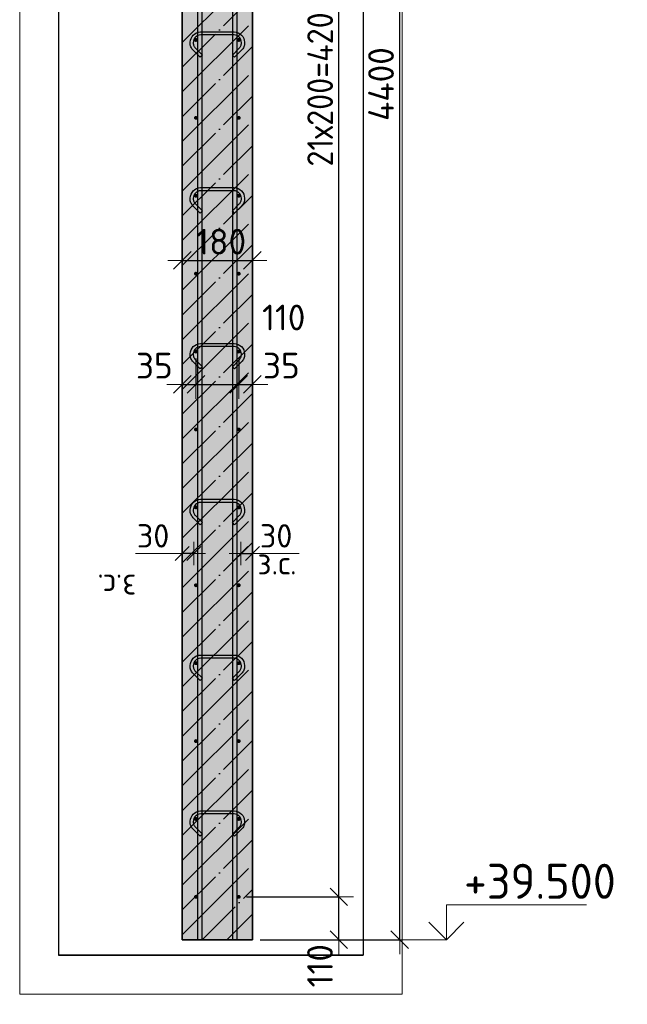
# Model space of a CAD drawing. Header units: millimetres. Extents: x 6386 to 94758, y 48049 to 71352.
# Tile 23 of 38: x 51169 to 52729, y 62724 to 65252. Entities that reach past the tile are written whole.
import ezdxf

# ---------------------------------------------------------------- set-up
doc = ezdxf.new("R2010")
doc.units = ezdxf.units.MM
doc.header["$PDMODE"] = 65
doc.linetypes.add('______11', pattern=[150, 120, -15, 0, -15])
doc.linetypes.add('______5', pattern=[330, 240, -30, 30, -30])
for name, color, linetype, lineweight in [('Standard', 7, 'Continuous', 25), ('Арм.стержн. вертикальными 1', 22, 'Continuous', 35), ('Арм.стержн.горизонт. 1', 180, 'Continuous', 35), ('Высотная отметки_ общее', 7, 'Continuous', 13), ('Размерная линия_ общее', 7, 'Continuous', 13), ('Размерная линия_ общее_1', 7, 'Continuous', 13)]:
    doc.layers.add(name, color=color, linetype=linetype, lineweight=lineweight)
doc.layers.add('Арм.стержн.Стяжки', color=7, linetype='Continuous', lineweight=35, true_color=0x501e0f)
doc.styles.add('ISOCPEUR', font='ISOCPEUR')
doc.dimstyles.new('DIMSTYLE_13', dxfattribs={"dimtxt": 60, "dimasz": 60, "dimexe": 0, "dimexo": 0.001, "dimgap": 30, "dimtad": 2, "dimdec": 0, "dimrnd": 5, "dimzin": 12, "dimdsep": 46, "dimtxsty": 'ISOCPEUR', "dimblk1": 'ALL_ML_STRICH', "dimblk2": 'ALL_ML_STRICH', "dimsah": 1, "dimcen": 0, "dimse1": 1, "dimse2": 1, "dimclrd": 7, "dimclre": 256, "dimclrt": 7, "dimadec": 0, "dimazin": 0, "dimtfac": 1, "dimtdec": 0, "dimtix": 1, "dimtmove": 2, "dimatfit": 3, "dimfxl": 0, "dimtvp": 1.2, "dimtzin": 0, "dimlwd": 0, "dimlwe": -3, "dimarcsym": 0})
doc.dimstyles.new('DIMSTYLE_3', dxfattribs={"dimtxt": 66, "dimasz": 75, "dimexe": 0, "dimexo": 0, "dimgap": 33, "dimtad": 2, "dimdec": 0, "dimrnd": 5, "dimzin": 12, "dimdsep": 46, "dimtxsty": 'ISOCPEUR', "dimblk1": 'ALL_ML_STRICH', "dimblk2": 'ALL_ML_STRICH', "dimsah": 1, "dimcen": 0, "dimclrd": 7, "dimclre": 256, "dimclrt": 7, "dimadec": 0, "dimazin": 0, "dimtfac": 1, "dimtdec": 0, "dimtix": 1, "dimtmove": 2, "dimatfit": 3, "dimfxl": 0, "dimtvp": 1.2, "dimtzin": 0, "dimlwd": 0, "dimlwe": -3, "dimarcsym": 0})
doc.dimstyles.new('DIMSTYLE_7', dxfattribs={"dimtxt": 66, "dimasz": 75, "dimexe": 0, "dimexo": 0, "dimgap": 33, "dimtad": 2, "dimdec": 0, "dimrnd": 5, "dimzin": 12, "dimdsep": 46, "dimtxsty": 'ISOCPEUR', "dimblk1": 'ALL_ML_STRICH', "dimblk2": 'ALL_ML_STRICH', "dimsah": 1, "dimcen": 0, "dimclrd": 7, "dimclre": 256, "dimclrt": 7, "dimadec": 0, "dimazin": 0, "dimtfac": 1, "dimtdec": 0, "dimtix": 1, "dimtmove": 2, "dimatfit": 3, "dimfxl": 0, "dimtzin": 0, "dimlwd": 0, "dimlwe": -3, "dimarcsym": 0})

# ---------------------------------------------------------------- blocks, each defined once
blk = doc.blocks.new('ALL_ML_STRICH')
at = {"color": 0, "linetype": 'ByBlock', "lineweight": -2}
for p, q in [((0, -0.5), (0, 0.5)), ((-1, 0), (0.5, 0)), ((-0.3, -0.3), (0.3, 0.3))]:
    blk.add_line(p, q, dxfattribs=at)
blk = doc.blocks.new('*D139')
at = {"layer": 'DEFPOINTS', "color": 7, "linetype": 'Continuous', "lineweight": 13, "transparency": 33554687}
for p in [(51621.4, 64401.6), (51586.4, 64315.5), (51586.4, 64274.6)]:
    blk.add_point(p, dxfattribs=at)
at = {"layer": 'Размерная линия_ общее', "color": 253, "linetype": 'Continuous', "lineweight": -2, "true_color": 0xa0a0a0, "transparency": 33554687}
for p, q in [((51621.4, 64381.6), (51621.4, 64315.5)), ((51586.4, 64294.6), (51586.4, 64315.5))]:
    blk.add_line(p, q, dxfattribs=at)
at = {"layer": 'Размерная линия_ общее', "color": 7, "linetype": 'Continuous', "lineweight": -2, "transparency": 33554687}
blk.add_line((51586.4, 64315.5), (51621.4, 64315.5), dxfattribs=at)
at = {"layer": 'Размерная линия_ общее', "color": 7, "linetype": 'Continuous', "lineweight": 13, "transparency": 33554687, "xscale": 75, "yscale": 75, "zscale": 75}
blk.add_blockref('ALL_ML_STRICH', (51621.4, 64315.5), dxfattribs=at)
at = {"layer": 'Размерная линия_ общее', "color": 7, "linetype": 'Continuous', "lineweight": 13, "transparency": 33554687, "xscale": 75, "yscale": 75, "zscale": 75, "rotation": 180}
blk.add_blockref('ALL_ML_STRICH', (51586.4, 64315.5), dxfattribs=at)
at = {"layer": 'Размерная линия_ общее', "color": 7, "linetype": 'Continuous', "lineweight": 13, "transparency": 33554687, "insert": (51514.5, 64363.5), "char_height": 66, "width": 132, "attachment_point": 5, "style": 'ISOCPEUR'}
blk.add_mtext('\\A1;{35}', dxfattribs=at)
blk = doc.blocks.new('*D140')
at = {"layer": 'DEFPOINTS', "color": 7, "linetype": 'Continuous', "lineweight": 13, "transparency": 33554687}
for p in [(51621.4, 64401.6), (51731.4, 64401.6), (51621.4, 64315.5)]:
    blk.add_point(p, dxfattribs=at)
at = {"layer": 'Размерная линия_ общее', "color": 253, "linetype": 'Continuous', "lineweight": -2, "true_color": 0xa0a0a0, "transparency": 33554687}
for p, q in [((51621.4, 64381.6), (51621.4, 64315.5)), ((51731.4, 64381.6), (51731.4, 64315.5))]:
    blk.add_line(p, q, dxfattribs=at)
at = {"layer": 'Размерная линия_ общее', "color": 7, "linetype": 'Continuous', "lineweight": -2, "transparency": 33554687}
blk.add_line((51621.4, 64315.5), (51731.4, 64315.5), dxfattribs=at)
at = {"layer": 'Размерная линия_ общее', "color": 7, "linetype": 'Continuous', "lineweight": 13, "transparency": 33554687, "xscale": 75, "yscale": 75, "zscale": 75, "rotation": 180}
blk.add_blockref('ALL_ML_STRICH', (51621.4, 64315.5), dxfattribs=at)
at = {"layer": 'Размерная линия_ общее', "color": 7, "linetype": 'Continuous', "lineweight": 13, "transparency": 33554687, "xscale": 75, "yscale": 75, "zscale": 75}
blk.add_blockref('ALL_ML_STRICH', (51731.4, 64315.5), dxfattribs=at)
at = {"layer": 'Размерная линия_ общее', "color": 7, "linetype": 'Continuous', "lineweight": 13, "transparency": 33554687, "insert": (51846.9, 64487.1), "char_height": 66, "width": 198, "attachment_point": 5, "style": 'ISOCPEUR'}
blk.add_mtext('\\A1;{110}', dxfattribs=at)
blk = doc.blocks.new('*D141')
at = {"layer": 'DEFPOINTS', "color": 7, "linetype": 'Continuous', "lineweight": 13, "transparency": 33554687}
for p in [(51731.4, 64401.6), (51731.4, 64315.5), (51766.4, 64278)]:
    blk.add_point(p, dxfattribs=at)
at = {"layer": 'Размерная линия_ общее', "color": 253, "linetype": 'Continuous', "lineweight": -2, "true_color": 0xa0a0a0, "transparency": 33554687}
for p, q in [((51731.4, 64381.6), (51731.4, 64315.5)), ((51766.4, 64298), (51766.4, 64315.5))]:
    blk.add_line(p, q, dxfattribs=at)
at = {"layer": 'Размерная линия_ общее', "color": 7, "linetype": 'Continuous', "lineweight": -2, "transparency": 33554687}
blk.add_line((51731.4, 64315.5), (51766.4, 64315.5), dxfattribs=at)
at = {"layer": 'Размерная линия_ общее', "color": 7, "linetype": 'Continuous', "lineweight": 13, "transparency": 33554687, "xscale": 75, "yscale": 75, "zscale": 75}
blk.add_blockref('ALL_ML_STRICH', (51766.4, 64315.5), dxfattribs=at)
at = {"layer": 'Размерная линия_ общее', "color": 7, "linetype": 'Continuous', "lineweight": 13, "transparency": 33554687, "xscale": 75, "yscale": 75, "zscale": 75, "rotation": 180}
blk.add_blockref('ALL_ML_STRICH', (51731.4, 64315.5), dxfattribs=at)
at = {"layer": 'Размерная линия_ общее', "color": 7, "linetype": 'Continuous', "lineweight": 13, "transparency": 33554687, "insert": (51840.7, 64363.6), "char_height": 66, "width": 132, "attachment_point": 5, "style": 'ISOCPEUR'}
blk.add_mtext('\\A1;{35}', dxfattribs=at)
blk = doc.blocks.new('*D142')
at = {"layer": 'DEFPOINTS', "color": 7, "linetype": 'Continuous', "lineweight": 13, "transparency": 33554687}
for p in [(51736.4, 63881.5), (51736.4, 63872.8), (51766.4, 63872.8)]:
    blk.add_point(p, dxfattribs=at)
at = {"layer": 'Размерная линия_ общее_1', "color": 7, "linetype": 'Continuous', "lineweight": -2, "transparency": 33554687}
blk.add_line((51736.4, 63881.5), (51766.4, 63881.5), dxfattribs=at)
at = {"layer": 'Размерная линия_ общее_1', "color": 7, "linetype": 'Continuous', "lineweight": 13, "transparency": 33554687, "xscale": 60, "yscale": 60, "zscale": 60, "rotation": 180}
blk.add_blockref('ALL_ML_STRICH', (51736.4, 63881.5), dxfattribs=at)
at = {"layer": 'Размерная линия_ общее_1', "color": 7, "linetype": 'Continuous', "lineweight": 13, "transparency": 33554687, "xscale": 60, "yscale": 60, "zscale": 60}
blk.add_blockref('ALL_ML_STRICH', (51766.4, 63881.5), dxfattribs=at)
at = {"layer": 'Размерная линия_ общее_1', "color": 7, "linetype": 'Continuous', "lineweight": 13, "transparency": 33554687, "insert": (51827.4, 63926.5), "char_height": 60, "width": 120, "attachment_point": 5, "style": 'ISOCPEUR'}
blk.add_mtext('\\A1;{30}', dxfattribs=at)
at = {"layer": 'Размерная линия_ общее_1', "color": 7, "linetype": 'Continuous', "lineweight": 13, "transparency": 33554687, "insert": (51779.4, 63887.3), "char_height": 60, "width": 3, "attachment_point": 1, "line_spacing_factor": 0.60241, "style": 'ISOCPEUR'}
blk.add_mtext('з.с.', dxfattribs=at)
blk = doc.blocks.new('*D143')
at = {"layer": 'DEFPOINTS', "color": 7, "linetype": 'Continuous', "lineweight": 13, "transparency": 33554687}
for p in [(51616.4, 63881.5), (51586.4, 63872.8), (51616.4, 63872.8)]:
    blk.add_point(p, dxfattribs=at)
at = {"layer": 'Размерная линия_ общее_1', "color": 7, "linetype": 'Continuous', "lineweight": -2, "transparency": 33554687}
blk.add_line((51616.4, 63881.5), (51586.4, 63881.5), dxfattribs=at)
at = {"layer": 'Размерная линия_ общее_1', "color": 7, "linetype": 'Continuous', "lineweight": 13, "transparency": 33554687, "xscale": 60, "yscale": 60, "zscale": 60}
for p, rotation in [((51616.4, 63881.5), 360), ((51586.4, 63881.5), 180)]:
    blk.add_blockref('ALL_ML_STRICH', p, dxfattribs=dict(at, rotation=rotation))
at = {"layer": 'Размерная линия_ общее_1', "color": 7, "linetype": 'Continuous', "lineweight": 13, "transparency": 33554687, "insert": (51511.4, 63926.5), "char_height": 60, "width": 120, "attachment_point": 5, "style": 'ISOCPEUR'}
blk.add_mtext('\\A1;{30}', dxfattribs=at)
at = {"layer": 'Размерная линия_ общее_1', "color": 7, "linetype": 'Continuous', "lineweight": 13, "transparency": 33554687, "insert": (51468.4, 63767.3), "char_height": 60, "width": 3, "attachment_point": 1, "rotation": 180, "line_spacing_factor": 0.60241, "style": 'ISOCPEUR'}
blk.add_mtext('з.с.', dxfattribs=at)
blk = doc.blocks.new('*D158')
at = {"layer": 'DEFPOINTS', "color": 7, "linetype": 'Continuous', "lineweight": 13, "transparency": 33554687}
for p in [(51586.4, 64643.7), (51766.4, 64642), (51586.4, 64633.7)]:
    blk.add_point(p, dxfattribs=at)
at = {"layer": 'Размерная линия_ общее', "color": 253, "linetype": 'Continuous', "lineweight": -2, "true_color": 0xa0a0a0, "transparency": 33554687}
for p, q in [((51586.4, 64633.7), (51586.4, 64633.7)), ((51766.4, 64633.7), (51766.4, 64633.7))]:
    blk.add_line(p, q, dxfattribs=at)
at = {"layer": 'Размерная линия_ общее', "color": 7, "linetype": 'Continuous', "lineweight": -2, "transparency": 33554687}
blk.add_line((51586.4, 64633.7), (51766.4, 64633.7), dxfattribs=at)
at = {"layer": 'Размерная линия_ общее', "color": 7, "linetype": 'Continuous', "lineweight": 13, "transparency": 33554687, "xscale": 75, "yscale": 75, "zscale": 75, "rotation": 180}
blk.add_blockref('ALL_ML_STRICH', (51586.4, 64633.7), dxfattribs=at)
at = {"layer": 'Размерная линия_ общее', "color": 7, "linetype": 'Continuous', "lineweight": 13, "transparency": 33554687, "xscale": 75, "yscale": 75, "zscale": 75}
blk.add_blockref('ALL_ML_STRICH', (51766.4, 64633.7), dxfattribs=at)
at = {"layer": 'Размерная линия_ общее', "color": 7, "linetype": 'Continuous', "lineweight": 13, "transparency": 33554687, "insert": (51686.3, 64681.7), "char_height": 66, "width": 198, "attachment_point": 5, "style": 'ISOCPEUR'}
blk.add_mtext('\\A1;{180}', dxfattribs=at)
blk = doc.blocks.new('*D181')
at = {"layer": 'DEFPOINTS', "color": 7, "linetype": 'Continuous', "lineweight": 13, "transparency": 33554687}
for p in [(51731.4, 62999.6), (51766.4, 62889.6), (51988.4, 62889.6)]:
    blk.add_point(p, dxfattribs=at)
at = {"layer": 'Размерная линия_ общее', "color": 253, "linetype": 'Continuous', "lineweight": -2, "true_color": 0xa0a0a0, "transparency": 33554687}
for p, q in [((51751.4, 62999.6), (51988.4, 62999.6)), ((51786.4, 62889.6), (51988.4, 62889.6))]:
    blk.add_line(p, q, dxfattribs=at)
at = {"layer": 'Размерная линия_ общее', "color": 7, "linetype": 'Continuous', "lineweight": -2, "transparency": 33554687}
blk.add_line((51988.4, 62889.6), (51988.4, 62999.6), dxfattribs=at)
at = {"layer": 'Размерная линия_ общее', "color": 7, "linetype": 'Continuous', "lineweight": 13, "transparency": 33554687, "xscale": 75, "yscale": 75, "zscale": 75}
for p, rotation in [((51988.4, 62999.6), 90), ((51988.4, 62889.6), 270)]:
    blk.add_blockref('ALL_ML_STRICH', p, dxfattribs=dict(at, rotation=rotation))
at = {"layer": 'Размерная линия_ общее', "color": 7, "linetype": 'Continuous', "lineweight": 13, "transparency": 33554687, "insert": (51940, 62822.8), "char_height": 66, "width": 198, "attachment_point": 5, "rotation": 90, "style": 'ISOCPEUR'}
blk.add_mtext('\\A1;{110}', dxfattribs=at)
blk = doc.blocks.new('*D182')
at = {"layer": 'DEFPOINTS', "color": 7, "linetype": 'Continuous', "lineweight": 13, "transparency": 33554687}
for p in [(51731.4, 67199.6), (51731.4, 62999.6), (51988.4, 62999.6)]:
    blk.add_point(p, dxfattribs=at)
at = {"layer": 'Размерная линия_ общее', "color": 253, "linetype": 'Continuous', "lineweight": -2, "true_color": 0xa0a0a0, "transparency": 33554687}
for p, q in [((51751.4, 67199.6), (51988.4, 67199.6)), ((51751.4, 62999.6), (51988.4, 62999.6))]:
    blk.add_line(p, q, dxfattribs=at)
at = {"layer": 'Размерная линия_ общее', "color": 7, "linetype": 'Continuous', "lineweight": -2, "transparency": 33554687}
blk.add_line((51988.4, 62999.6), (51988.4, 67199.6), dxfattribs=at)
at = {"layer": 'Размерная линия_ общее', "color": 7, "linetype": 'Continuous', "lineweight": 13, "transparency": 33554687, "xscale": 75, "yscale": 75, "zscale": 75}
for p, rotation in [((51988.4, 67199.6), 90), ((51988.4, 62999.6), 270)]:
    blk.add_blockref('ALL_ML_STRICH', p, dxfattribs=dict(at, rotation=rotation))
at = {"layer": 'Размерная линия_ общее', "color": 7, "linetype": 'Continuous', "lineweight": 13, "transparency": 33554687, "insert": (51907.4, 64874.6), "char_height": 66, "width": 3.3, "attachment_point": 1, "rotation": 90, "line_spacing_factor": 0.60241, "style": 'ISOCPEUR'}
blk.add_mtext('\\W0.91;21х200=4200', dxfattribs=at)
blk = doc.blocks.new('*D184')
at = {"layer": 'DEFPOINTS', "color": 7, "linetype": 'Continuous', "lineweight": 13, "transparency": 33554687}
for p in [(52051.3, 67289.6), (51766.4, 62889.6), (52144.8, 62889.6)]:
    blk.add_point(p, dxfattribs=at)
at = {"layer": 'Размерная линия_ общее', "color": 253, "linetype": 'Continuous', "lineweight": -2, "true_color": 0xa0a0a0, "transparency": 33554687}
for p, q in [((52071.3, 67289.6), (52144.8, 67289.6)), ((51786.4, 62889.6), (52144.8, 62889.6))]:
    blk.add_line(p, q, dxfattribs=at)
at = {"layer": 'Размерная линия_ общее', "color": 7, "linetype": 'Continuous', "lineweight": -2, "transparency": 33554687}
blk.add_line((52144.8, 62889.6), (52144.8, 67289.6), dxfattribs=at)
at = {"layer": 'Размерная линия_ общее', "color": 7, "linetype": 'Continuous', "lineweight": 13, "transparency": 33554687, "xscale": 75, "yscale": 75, "zscale": 75}
for p, rotation in [((52144.8, 67289.6), 90), ((52144.8, 62889.6), 270)]:
    blk.add_blockref('ALL_ML_STRICH', p, dxfattribs=dict(at, rotation=rotation))
at = {"layer": 'Размерная линия_ общее', "color": 7, "linetype": 'Continuous', "lineweight": 13, "transparency": 33554687, "insert": (52096.8, 65086.3), "char_height": 66, "width": 264, "attachment_point": 5, "rotation": 90, "style": 'ISOCPEUR'}
blk.add_mtext('\\A1;{4400}', dxfattribs=at)
blk = doc.blocks.new('COMPLEX_ELEVATIONDIM_2')
at = {"layer": 'Высотная отметки_ общее', "color": 7, "linetype": 'Continuous', "lineweight": 13, "transparency": 33554687}
for p, q in [((52264.8, 67489.6), (52264.8, 67579.6)), ((52264.8, 67579.6), (52624.8, 67579.6)), ((52264.8, 67489.6), (52219.8, 67534.6)), ((52264.8, 67489.6), (52309.8, 67534.6)), ((52264.8, 67489.6), (52158.7, 67489.6)), ((52264.8, 67489.6), (52264.8, 67489.6)), ((52264.8, 67489.6), (52264.8, 67489.6)), ((52264.8, 67489.6), (52264.8, 67489.6)), ((52264.8, 67489.6), (52264.8, 67489.6)), ((52264.8, 67289.6), (52264.8, 67379.6)), ((52264.8, 67379.6), (52624.8, 67379.6)), ((52264.8, 67289.6), (52219.8, 67334.6)), ((52264.8, 67289.6), (52309.8, 67334.6)), ((52264.8, 67289.6), (52158.7, 67289.6)), ((52264.8, 67289.6), (52264.8, 67289.6)), ((52264.8, 67289.6), (52264.8, 67289.6)), ((52264.8, 67289.6), (52264.8, 67289.6)), ((52264.8, 67289.6), (52264.8, 67289.6)), ((52264.8, 62889.6), (52264.8, 62979.6)), ((52264.8, 62979.6), (52624.8, 62979.6)), ((52264.8, 62889.6), (52219.8, 62934.6)), ((52264.8, 62889.6), (52309.8, 62934.6)), ((52264.8, 62889.6), (52264.8, 62889.6)), ((52264.8, 62889.6), (52264.8, 62889.6)), ((52264.8, 62889.6), (52264.8, 62889.6)), ((52264.8, 62889.6), (52264.8, 62889.6))]:
    blk.add_line(p, q, dxfattribs=at)
blk.add_lwpolyline([(52264.8, 62889.6), (52204.8, 62889.6), (52204.8, 62889.6), (52158.7, 62889.6)], dxfattribs=at)
at = {"layer": 'Высотная отметки_ общее', "color": 7, "linetype": 'Continuous', "lineweight": 13, "transparency": 33554687, "char_height": 90, "attachment_point": 7, "style": 'ISOCPEUR'}
for s, insert, width in [('\\W0.92;+44.100', (52309.8, 67594.6), 446.051), ('\\W0.96;+43.900', (52309.8, 67394.6), 456.775), ('\\W0.96;+39.500', (52309.8, 62994.6), 447.716)]:
    blk.add_mtext(s, dxfattribs=dict(at, insert=insert, width=width))

msp = doc.modelspace()

# ---------------------------------------------------------------- hatches: boundary and pattern name
at = {"layer": 'Арм.стержн.горизонт. 1', "linetype": 'Continuous', "lineweight": 50, "transparency": 33554687}
for points in [[(51626.4, 65199.6), (51626, 65201.5), (51625, 65203.1), (51623.3, 65204.2), (51621.4, 65204.6), (51619.5, 65204.2), (51617.9, 65203.1), (51616.8, 65201.5), (51616.4, 65199.6), (51616.8, 65197.7), (51617.9, 65196.1), (51619.5, 65195), (51621.4, 65194.6), (51623.3, 65195), (51625, 65196.1), (51626, 65197.7)], [(51736.4, 65199.6), (51736, 65201.5), (51735, 65203.1), (51733.3, 65204.2), (51731.4, 65204.6), (51729.5, 65204.2), (51727.9, 65203.1), (51726.8, 65201.5), (51726.4, 65199.6), (51726.8, 65197.7), (51727.9, 65196.1), (51729.5, 65195), (51731.4, 65194.6), (51733.3, 65195), (51735, 65196.1), (51736, 65197.7)], [(51626.4, 64999.6), (51626, 65001.5), (51625, 65003.1), (51623.3, 65004.2), (51621.4, 65004.6), (51619.5, 65004.2), (51617.9, 65003.1), (51616.8, 65001.5), (51616.4, 64999.6), (51616.8, 64997.7), (51617.9, 64996.1), (51619.5, 64995), (51621.4, 64994.6), (51623.3, 64995), (51625, 64996.1), (51626, 64997.7)], [(51736.4, 64999.6), (51736, 65001.5), (51735, 65003.1), (51733.3, 65004.2), (51731.4, 65004.6), (51729.5, 65004.2), (51727.9, 65003.1), (51726.8, 65001.5), (51726.4, 64999.6), (51726.8, 64997.7), (51727.9, 64996.1), (51729.5, 64995), (51731.4, 64994.6), (51733.3, 64995), (51735, 64996.1), (51736, 64997.7)], [(51626.4, 64799.6), (51626, 64801.5), (51625, 64803.1), (51623.3, 64804.2), (51621.4, 64804.6), (51619.5, 64804.2), (51617.9, 64803.1), (51616.8, 64801.5), (51616.4, 64799.6), (51616.8, 64797.7), (51617.9, 64796.1), (51619.5, 64795), (51621.4, 64794.6), (51623.3, 64795), (51625, 64796.1), (51626, 64797.7)], [(51736.4, 64799.6), (51736, 64801.5), (51735, 64803.1), (51733.3, 64804.2), (51731.4, 64804.6), (51729.5, 64804.2), (51727.9, 64803.1), (51726.8, 64801.5), (51726.4, 64799.6), (51726.8, 64797.7), (51727.9, 64796.1), (51729.5, 64795), (51731.4, 64794.6), (51733.3, 64795), (51735, 64796.1), (51736, 64797.7)], [(51626.4, 64599.6), (51626, 64601.5), (51625, 64603.1), (51623.3, 64604.2), (51621.4, 64604.6), (51619.5, 64604.2), (51617.9, 64603.1), (51616.8, 64601.5), (51616.4, 64599.6), (51616.8, 64597.7), (51617.9, 64596.1), (51619.5, 64595), (51621.4, 64594.6), (51623.3, 64595), (51625, 64596.1), (51626, 64597.7)], [(51736.4, 64599.6), (51736, 64601.5), (51735, 64603.1), (51733.3, 64604.2), (51731.4, 64604.6), (51729.5, 64604.2), (51727.9, 64603.1), (51726.8, 64601.5), (51726.4, 64599.6), (51726.8, 64597.7), (51727.9, 64596.1), (51729.5, 64595), (51731.4, 64594.6), (51733.3, 64595), (51735, 64596.1), (51736, 64597.7)], [(51626.4, 64399.6), (51626, 64401.5), (51625, 64403.1), (51623.3, 64404.2), (51621.4, 64404.6), (51619.5, 64404.2), (51617.9, 64403.1), (51616.8, 64401.5), (51616.4, 64399.6), (51616.8, 64397.7), (51617.9, 64396.1), (51619.5, 64395), (51621.4, 64394.6), (51623.3, 64395), (51625, 64396.1), (51626, 64397.7)], [(51736.4, 64399.6), (51736, 64401.5), (51735, 64403.1), (51733.3, 64404.2), (51731.4, 64404.6), (51729.5, 64404.2), (51727.9, 64403.1), (51726.8, 64401.5), (51726.4, 64399.6), (51726.8, 64397.7), (51727.9, 64396.1), (51729.5, 64395), (51731.4, 64394.6), (51733.3, 64395), (51735, 64396.1), (51736, 64397.7)], [(51626.4, 64199.6), (51626, 64201.5), (51625, 64203.1), (51623.3, 64204.2), (51621.4, 64204.6), (51619.5, 64204.2), (51617.9, 64203.1), (51616.8, 64201.5), (51616.4, 64199.6), (51616.8, 64197.7), (51617.9, 64196.1), (51619.5, 64195), (51621.4, 64194.6), (51623.3, 64195), (51625, 64196.1), (51626, 64197.7)], [(51736.4, 64199.6), (51736, 64201.5), (51735, 64203.1), (51733.3, 64204.2), (51731.4, 64204.6), (51729.5, 64204.2), (51727.9, 64203.1), (51726.8, 64201.5), (51726.4, 64199.6), (51726.8, 64197.7), (51727.9, 64196.1), (51729.5, 64195), (51731.4, 64194.6), (51733.3, 64195), (51735, 64196.1), (51736, 64197.7)], [(51626.4, 63999.6), (51626, 64001.5), (51625, 64003.1), (51623.3, 64004.2), (51621.4, 64004.6), (51619.5, 64004.2), (51617.9, 64003.1), (51616.8, 64001.5), (51616.4, 63999.6), (51616.8, 63997.7), (51617.9, 63996.1), (51619.5, 63995), (51621.4, 63994.6), (51623.3, 63995), (51625, 63996.1), (51626, 63997.7)], [(51736.4, 63999.6), (51736, 64001.5), (51735, 64003.1), (51733.3, 64004.2), (51731.4, 64004.6), (51729.5, 64004.2), (51727.9, 64003.1), (51726.8, 64001.5), (51726.4, 63999.6), (51726.8, 63997.7), (51727.9, 63996.1), (51729.5, 63995), (51731.4, 63994.6), (51733.3, 63995), (51735, 63996.1), (51736, 63997.7)], [(51626.4, 63799.6), (51626, 63801.5), (51625, 63803.1), (51623.3, 63804.2), (51621.4, 63804.6), (51619.5, 63804.2), (51617.9, 63803.1), (51616.8, 63801.5), (51616.4, 63799.6), (51616.8, 63797.7), (51617.9, 63796.1), (51619.5, 63795), (51621.4, 63794.6), (51623.3, 63795), (51625, 63796.1), (51626, 63797.7)], [(51736.4, 63799.6), (51736, 63801.5), (51735, 63803.1), (51733.3, 63804.2), (51731.4, 63804.6), (51729.5, 63804.2), (51727.9, 63803.1), (51726.8, 63801.5), (51726.4, 63799.6), (51726.8, 63797.7), (51727.9, 63796.1), (51729.5, 63795), (51731.4, 63794.6), (51733.3, 63795), (51735, 63796.1), (51736, 63797.7)], [(51626.4, 63599.6), (51626, 63601.5), (51625, 63603.1), (51623.3, 63604.2), (51621.4, 63604.6), (51619.5, 63604.2), (51617.9, 63603.1), (51616.8, 63601.5), (51616.4, 63599.6), (51616.8, 63597.7), (51617.9, 63596.1), (51619.5, 63595), (51621.4, 63594.6), (51623.3, 63595), (51625, 63596.1), (51626, 63597.7)], [(51736.4, 63599.6), (51736, 63601.5), (51735, 63603.1), (51733.3, 63604.2), (51731.4, 63604.6), (51729.5, 63604.2), (51727.9, 63603.1), (51726.8, 63601.5), (51726.4, 63599.6), (51726.8, 63597.7), (51727.9, 63596.1), (51729.5, 63595), (51731.4, 63594.6), (51733.3, 63595), (51735, 63596.1), (51736, 63597.7)], [(51626.4, 63399.6), (51626, 63401.5), (51625, 63403.1), (51623.3, 63404.2), (51621.4, 63404.6), (51619.5, 63404.2), (51617.9, 63403.1), (51616.8, 63401.5), (51616.4, 63399.6), (51616.8, 63397.7), (51617.9, 63396.1), (51619.5, 63395), (51621.4, 63394.6), (51623.3, 63395), (51625, 63396.1), (51626, 63397.7)], [(51736.4, 63399.6), (51736, 63401.5), (51735, 63403.1), (51733.3, 63404.2), (51731.4, 63404.6), (51729.5, 63404.2), (51727.9, 63403.1), (51726.8, 63401.5), (51726.4, 63399.6), (51726.8, 63397.7), (51727.9, 63396.1), (51729.5, 63395), (51731.4, 63394.6), (51733.3, 63395), (51735, 63396.1), (51736, 63397.7)], [(51626.4, 63199.6), (51626, 63201.5), (51625, 63203.1), (51623.3, 63204.2), (51621.4, 63204.6), (51619.5, 63204.2), (51617.9, 63203.1), (51616.8, 63201.5), (51616.4, 63199.6), (51616.8, 63197.7), (51617.9, 63196.1), (51619.5, 63195), (51621.4, 63194.6), (51623.3, 63195), (51625, 63196.1), (51626, 63197.7)], [(51736.4, 63199.6), (51736, 63201.5), (51735, 63203.1), (51733.3, 63204.2), (51731.4, 63204.6), (51729.5, 63204.2), (51727.9, 63203.1), (51726.8, 63201.5), (51726.4, 63199.6), (51726.8, 63197.7), (51727.9, 63196.1), (51729.5, 63195), (51731.4, 63194.6), (51733.3, 63195), (51735, 63196.1), (51736, 63197.7)], [(51626.4, 62999.6), (51626, 63001.5), (51625, 63003.1), (51623.3, 63004.2), (51621.4, 63004.6), (51619.5, 63004.2), (51617.9, 63003.1), (51616.8, 63001.5), (51616.4, 62999.6), (51616.8, 62997.7), (51617.9, 62996.1), (51619.5, 62995), (51621.4, 62994.6), (51623.3, 62995), (51625, 62996.1), (51626, 62997.7)], [(51736.4, 62999.6), (51736, 63001.5), (51735, 63003.1), (51733.3, 63004.2), (51731.4, 63004.6), (51729.5, 63004.2), (51727.9, 63003.1), (51726.8, 63001.5), (51726.4, 62999.6), (51726.8, 62997.7), (51727.9, 62996.1), (51729.5, 62995), (51731.4, 62994.6), (51733.3, 62995), (51735, 62996.1), (51736, 62997.7)]]:
    msp.add_hatch(color=4, dxfattribs=at).paths.add_polyline_path(points)
at = {"layer": 'Размерная линия_ общее', "linetype": 'Continuous', "lineweight": -3, "true_color": 0xc7c7c7, "transparency": 33554687}
msp.add_hatch(color=9, dxfattribs=at).paths.add_polyline_path([(51586.4, 67289.6), (51586.4, 62889.6), (51766.4, 62889.6), (51766.4, 67289.6)])

# ---------------------------------------------------------------- linework, layer by layer
at = {"layer": 'Standard', "color": 52, "linetype": 'Continuous', "lineweight": -3, "transparency": 33554687}
for p, q in [((51268.8, 67509.6), (51268.8, 62849.6)), ((51268.8, 67509.6), (51268.8, 62849.6)), ((52051.3, 67509.6), (52051.3, 62849.6)), ((52051.3, 67509.6), (52051.3, 62849.6)), ((51268.8, 62849.6), (52051.3, 62849.6)), ((52051.3, 62849.6), (51268.8, 62849.6))]:
    msp.add_line(p, q, dxfattribs=at)
at = {"layer": 'Standard', "color": 7, "linetype": 'Continuous', "lineweight": 13, "transparency": 33554687}
for p, q in [((51586.4, 63881.5), (51466.4, 63881.5)), ((51766.4, 63881.5), (51886.4, 63881.5))]:
    msp.add_line(p, q, dxfattribs=at)
msp.add_lwpolyline([(51168.8, 62749.6), (52151.3, 62749.6), (52151.3, 67609.6), (51168.8, 67609.6), (51168.8, 62749.6)], dxfattribs=at)
at = {"layer": 'Арм.стержн. вертикальными 1', "color": 4, "linetype": 'Continuous', "lineweight": 25, "transparency": 33554687}
for points in [[(51626.4, 62889.6), (51626.4, 67410.6), (51625.8, 67415.1), (51624.3, 67419.7), (51621.9, 67423.9), (51619.1, 67427.3), (51615.7, 67430.1), (51611.5, 67432.5), (51606.9, 67434), (51602.4, 67434.6), (51326.4, 67434.6), (51326.4, 67444.6), (51603.1, 67444.6), (51609.2, 67443.8), (51615.5, 67441.7), (51621.4, 67438.4), (51626.2, 67434.4), (51630.2, 67429.6), (51633.5, 67423.7), (51635.6, 67417.4), (51636.4, 67411.3), (51636.4, 62889.6), (51626.4, 62889.6)], [(51716.4, 62889.6), (51716.4, 67411.3), (51717.3, 67417.4), (51719.4, 67423.7), (51722.6, 67429.6), (51726.7, 67434.4), (51731.5, 67438.4), (51737.3, 67441.7), (51743.7, 67443.8), (51749.8, 67444.6), (52026.4, 67444.6), (52026.4, 67434.6), (51750.5, 67434.6), (51745.9, 67434), (51741.4, 67432.5), (51737.2, 67430.1), (51733.8, 67427.3), (51730.9, 67423.9), (51728.6, 67419.7), (51727.1, 67415.1), (51726.4, 67410.6), (51726.4, 62889.6), (51716.4, 62889.6)]]:
    msp.add_lwpolyline(points, dxfattribs=at)
at = {"layer": 'Арм.стержн.горизонт. 1', "color": 52, "linetype": 'Continuous', "lineweight": 25, "transparency": 33554687}
for p, q in [((51586.4, 62889.6), (51586.4, 62889.6)), ((51766.4, 62889.6), (51766.4, 62889.6))]:
    msp.add_line(p, q, dxfattribs=at)
at = {"layer": 'Арм.стержн.Стяжки', "color": 40, "linetype": 'Continuous', "lineweight": 25, "transparency": 33554687}
for points in [[(51715, 65160.7), (51732.8, 65178.6), (51734.1, 65180), (51735.2, 65181.6), (51736.1, 65183.2), (51736.9, 65184.8), (51737.5, 65186.6), (51738, 65188.4), (51738.3, 65190.2), (51738.4, 65192.1), (51738.4, 65193.2), (51737.9, 65196.9), (51736.7, 65200.5), (51734.8, 65203.9), (51732.6, 65206.6), (51729.8, 65208.9), (51726.5, 65210.8), (51722.8, 65212), (51719.2, 65212.5), (51633.7, 65212.5), (51630, 65212), (51626.4, 65210.8), (51623, 65208.9), (51620.3, 65206.6), (51618, 65203.9), (51616.1, 65200.5), (51614.9, 65196.9), (51614.4, 65193.2), (51614.4, 65192.1), (51614.6, 65190.2), (51614.9, 65188.4), (51615.3, 65186.6), (51616, 65184.8), (51616.7, 65183.2), (51617.7, 65181.6), (51618.8, 65180), (51620, 65178.6), (51637.9, 65160.7), (51632.2, 65155.1), (51614.2, 65173.1), (51612.5, 65175.1), (51611, 65177.2), (51609.6, 65179.4), (51608.6, 65181.8), (51607.7, 65184.2), (51607, 65186.7), (51606.6, 65189.3), (51606.4, 65191.8), (51606.4, 65193.8), (51607.1, 65198.7), (51608.8, 65203.8), (51611.4, 65208.4), (51614.6, 65212.3), (51618.5, 65215.5), (51623.1, 65218.1), (51628.2, 65219.8), (51633.1, 65220.5), (51719.7, 65220.5), (51724.6, 65219.8), (51729.7, 65218.1), (51734.4, 65215.5), (51738.2, 65212.3), (51741.5, 65208.4), (51744.1, 65203.8), (51745.7, 65198.7), (51746.4, 65193.8), (51746.4, 65191.8), (51746.2, 65189.3), (51745.8, 65186.7), (51745.2, 65184.2), (51744.3, 65181.8), (51743.2, 65179.4), (51741.9, 65177.2), (51740.4, 65175.1), (51738.7, 65173.1), (51720.6, 65155.1), (51715, 65160.7)], [(51715, 64760.7), (51732.8, 64778.6), (51734.1, 64780), (51735.2, 64781.6), (51736.1, 64783.2), (51736.9, 64784.8), (51737.5, 64786.6), (51738, 64788.4), (51738.3, 64790.2), (51738.4, 64792.1), (51738.4, 64793.2), (51737.9, 64796.9), (51736.7, 64800.5), (51734.8, 64803.9), (51732.6, 64806.6), (51729.8, 64808.9), (51726.5, 64810.8), (51722.8, 64812), (51719.2, 64812.5), (51633.7, 64812.5), (51630, 64812), (51626.4, 64810.8), (51623, 64808.9), (51620.3, 64806.6), (51618, 64803.9), (51616.1, 64800.5), (51614.9, 64796.9), (51614.4, 64793.2), (51614.4, 64792.1), (51614.6, 64790.2), (51614.9, 64788.4), (51615.3, 64786.6), (51616, 64784.8), (51616.7, 64783.2), (51617.7, 64781.6), (51618.8, 64780), (51620, 64778.6), (51637.9, 64760.7), (51632.2, 64755.1), (51614.2, 64773.1), (51612.5, 64775.1), (51611, 64777.2), (51609.6, 64779.4), (51608.6, 64781.8), (51607.7, 64784.2), (51607, 64786.7), (51606.6, 64789.3), (51606.4, 64791.8), (51606.4, 64793.8), (51607.1, 64798.7), (51608.8, 64803.8), (51611.4, 64808.4), (51614.6, 64812.3), (51618.5, 64815.5), (51623.1, 64818.1), (51628.2, 64819.8), (51633.1, 64820.5), (51719.7, 64820.5), (51724.6, 64819.8), (51729.7, 64818.1), (51734.4, 64815.5), (51738.2, 64812.3), (51741.5, 64808.4), (51744.1, 64803.8), (51745.7, 64798.7), (51746.4, 64793.8), (51746.4, 64791.8), (51746.2, 64789.3), (51745.8, 64786.7), (51745.2, 64784.2), (51744.3, 64781.8), (51743.2, 64779.4), (51741.9, 64777.2), (51740.4, 64775.1), (51738.7, 64773.1), (51720.6, 64755.1), (51715, 64760.7)], [(51715, 64360.7), (51732.8, 64378.6), (51734.1, 64380), (51735.2, 64381.6), (51736.1, 64383.2), (51736.9, 64384.8), (51737.5, 64386.6), (51738, 64388.4), (51738.3, 64390.2), (51738.4, 64392.1), (51738.4, 64393.2), (51737.9, 64396.9), (51736.7, 64400.5), (51734.8, 64403.9), (51732.6, 64406.6), (51729.8, 64408.9), (51726.5, 64410.8), (51722.8, 64412), (51719.2, 64412.5), (51633.7, 64412.5), (51630, 64412), (51626.4, 64410.8), (51623, 64408.9), (51620.3, 64406.6), (51618, 64403.9), (51616.1, 64400.5), (51614.9, 64396.9), (51614.4, 64393.2), (51614.4, 64392.1), (51614.6, 64390.2), (51614.9, 64388.4), (51615.3, 64386.6), (51616, 64384.8), (51616.7, 64383.2), (51617.7, 64381.6), (51618.8, 64380), (51620, 64378.6), (51637.9, 64360.7), (51632.2, 64355.1), (51614.2, 64373.1), (51612.5, 64375.1), (51611, 64377.2), (51609.6, 64379.4), (51608.6, 64381.8), (51607.7, 64384.2), (51607, 64386.7), (51606.6, 64389.3), (51606.4, 64391.8), (51606.4, 64393.8), (51607.1, 64398.7), (51608.8, 64403.8), (51611.4, 64408.4), (51614.6, 64412.3), (51618.5, 64415.5), (51623.1, 64418.1), (51628.2, 64419.8), (51633.1, 64420.5), (51719.7, 64420.5), (51724.6, 64419.8), (51729.7, 64418.1), (51734.4, 64415.5), (51738.2, 64412.3), (51741.5, 64408.4), (51744.1, 64403.8), (51745.7, 64398.7), (51746.4, 64393.8), (51746.4, 64391.8), (51746.2, 64389.3), (51745.8, 64386.7), (51745.2, 64384.2), (51744.3, 64381.8), (51743.2, 64379.4), (51741.9, 64377.2), (51740.4, 64375.1), (51738.7, 64373.1), (51720.6, 64355.1), (51715, 64360.7)], [(51715, 63960.7), (51732.8, 63978.6), (51734.1, 63980), (51735.2, 63981.6), (51736.1, 63983.2), (51736.9, 63984.8), (51737.5, 63986.6), (51738, 63988.4), (51738.3, 63990.2), (51738.4, 63992.1), (51738.4, 63993.2), (51737.9, 63996.9), (51736.7, 64000.5), (51734.8, 64003.9), (51732.6, 64006.6), (51729.8, 64008.9), (51726.5, 64010.8), (51722.8, 64012), (51719.2, 64012.5), (51633.7, 64012.5), (51630, 64012), (51626.4, 64010.8), (51623, 64008.9), (51620.3, 64006.6), (51618, 64003.9), (51616.1, 64000.5), (51614.9, 63996.9), (51614.4, 63993.2), (51614.4, 63992.1), (51614.6, 63990.2), (51614.9, 63988.4), (51615.3, 63986.6), (51616, 63984.8), (51616.7, 63983.2), (51617.7, 63981.6), (51618.8, 63980), (51620, 63978.6), (51637.9, 63960.7), (51632.2, 63955.1), (51614.2, 63973.1), (51612.5, 63975.1), (51611, 63977.2), (51609.6, 63979.4), (51608.6, 63981.8), (51607.7, 63984.2), (51607, 63986.7), (51606.6, 63989.3), (51606.4, 63991.8), (51606.4, 63993.8), (51607.1, 63998.7), (51608.8, 64003.8), (51611.4, 64008.4), (51614.6, 64012.3), (51618.5, 64015.5), (51623.1, 64018.1), (51628.2, 64019.8), (51633.1, 64020.5), (51719.7, 64020.5), (51724.6, 64019.8), (51729.7, 64018.1), (51734.4, 64015.5), (51738.2, 64012.3), (51741.5, 64008.4), (51744.1, 64003.8), (51745.7, 63998.7), (51746.4, 63993.8), (51746.4, 63991.8), (51746.2, 63989.3), (51745.8, 63986.7), (51745.2, 63984.2), (51744.3, 63981.8), (51743.2, 63979.4), (51741.9, 63977.2), (51740.4, 63975.1), (51738.7, 63973.1), (51720.6, 63955.1), (51715, 63960.7)], [(51715, 63560.7), (51732.8, 63578.6), (51734.1, 63580), (51735.2, 63581.6), (51736.1, 63583.2), (51736.9, 63584.8), (51737.5, 63586.6), (51738, 63588.4), (51738.3, 63590.2), (51738.4, 63592.1), (51738.4, 63593.2), (51737.9, 63596.9), (51736.7, 63600.5), (51734.8, 63603.9), (51732.6, 63606.6), (51729.8, 63608.9), (51726.5, 63610.8), (51722.8, 63612), (51719.2, 63612.5), (51633.7, 63612.5), (51630, 63612), (51626.4, 63610.8), (51623, 63608.9), (51620.3, 63606.6), (51618, 63603.9), (51616.1, 63600.5), (51614.9, 63596.9), (51614.4, 63593.2), (51614.4, 63592.1), (51614.6, 63590.2), (51614.9, 63588.4), (51615.3, 63586.6), (51616, 63584.8), (51616.7, 63583.2), (51617.7, 63581.6), (51618.8, 63580), (51620, 63578.6), (51637.9, 63560.7), (51632.2, 63555.1), (51614.2, 63573.1), (51612.5, 63575.1), (51611, 63577.2), (51609.6, 63579.4), (51608.6, 63581.8), (51607.7, 63584.2), (51607, 63586.7), (51606.6, 63589.3), (51606.4, 63591.8), (51606.4, 63593.8), (51607.1, 63598.7), (51608.8, 63603.8), (51611.4, 63608.4), (51614.6, 63612.3), (51618.5, 63615.5), (51623.1, 63618.1), (51628.2, 63619.8), (51633.1, 63620.5), (51719.7, 63620.5), (51724.6, 63619.8), (51729.7, 63618.1), (51734.4, 63615.5), (51738.2, 63612.3), (51741.5, 63608.4), (51744.1, 63603.8), (51745.7, 63598.7), (51746.4, 63593.8), (51746.4, 63591.8), (51746.2, 63589.3), (51745.8, 63586.7), (51745.2, 63584.2), (51744.3, 63581.8), (51743.2, 63579.4), (51741.9, 63577.2), (51740.4, 63575.1), (51738.7, 63573.1), (51720.6, 63555.1), (51715, 63560.7)], [(51715, 63160.7), (51732.8, 63178.6), (51734.1, 63180), (51735.2, 63181.6), (51736.1, 63183.2), (51736.9, 63184.8), (51737.5, 63186.6), (51738, 63188.4), (51738.3, 63190.2), (51738.4, 63192.1), (51738.4, 63193.2), (51737.9, 63196.9), (51736.7, 63200.5), (51734.8, 63203.9), (51732.6, 63206.6), (51729.8, 63208.9), (51726.5, 63210.8), (51722.8, 63212), (51719.2, 63212.5), (51633.7, 63212.5), (51630, 63212), (51626.4, 63210.8), (51623, 63208.9), (51620.3, 63206.6), (51618, 63203.9), (51616.1, 63200.5), (51614.9, 63196.9), (51614.4, 63193.2), (51614.4, 63192.1), (51614.6, 63190.2), (51614.9, 63188.4), (51615.3, 63186.6), (51616, 63184.8), (51616.7, 63183.2), (51617.7, 63181.6), (51618.8, 63180), (51620, 63178.6), (51637.9, 63160.7), (51632.2, 63155.1), (51614.2, 63173.1), (51612.5, 63175.1), (51611, 63177.2), (51609.6, 63179.4), (51608.6, 63181.8), (51607.7, 63184.2), (51607, 63186.7), (51606.6, 63189.3), (51606.4, 63191.8), (51606.4, 63193.8), (51607.1, 63198.7), (51608.8, 63203.8), (51611.4, 63208.4), (51614.6, 63212.3), (51618.5, 63215.5), (51623.1, 63218.1), (51628.2, 63219.8), (51633.1, 63220.5), (51719.7, 63220.5), (51724.6, 63219.8), (51729.7, 63218.1), (51734.4, 63215.5), (51738.2, 63212.3), (51741.5, 63208.4), (51744.1, 63203.8), (51745.7, 63198.7), (51746.4, 63193.8), (51746.4, 63191.8), (51746.2, 63189.3), (51745.8, 63186.7), (51745.2, 63184.2), (51744.3, 63181.8), (51743.2, 63179.4), (51741.9, 63177.2), (51740.4, 63175.1), (51738.7, 63173.1), (51720.6, 63155.1), (51715, 63160.7)]]:
    msp.add_lwpolyline(points, dxfattribs=at)
at = {"layer": 'Размерная линия_ общее', "color": 7, "linetype": 'Continuous', "lineweight": 35, "transparency": 33554687}
for p, q in [((51586.4, 67289.6), (51586.4, 62889.6)), ((51766.4, 62889.6), (51766.4, 67289.6)), ((51586.4, 62889.6), (51766.4, 62889.6))]:
    msp.add_line(p, q, dxfattribs=at)
at = {"layer": 'Размерная линия_ общее', "color": 253, "linetype": '______5', "lineweight": -3, "true_color": 0xababab, "transparency": 33554687}
for p, q in [((51586.4, 65193.5), (51766.4, 65373.5)), ((51586.4, 65066.2), (51766.4, 65246.2)), ((51586.4, 64938.9), (51766.4, 65118.9)), ((51586.4, 64811.7), (51766.4, 64991.7)), ((51586.4, 64684.4), (51766.4, 64864.4)), ((51586.4, 64557.1), (51766.4, 64737.1)), ((51586.4, 64429.8), (51766.4, 64609.8)), ((51586.4, 64302.6), (51766.4, 64482.6)), ((51586.4, 64175.3), (51766.4, 64355.3)), ((51586.4, 64048), (51766.4, 64228)), ((51586.4, 63920.7), (51766.4, 64100.7)), ((51586.4, 63793.4), (51766.4, 63973.4)), ((51586.4, 63666.2), (51766.4, 63846.2)), ((51586.4, 63538.9), (51766.4, 63718.9)), ((51586.4, 63411.6), (51766.4, 63591.6)), ((51586.4, 63284.3), (51766.4, 63464.3)), ((51586.4, 63157), (51766.4, 63337)), ((51586.4, 63029.8), (51766.4, 63209.8)), ((51586.4, 62902.5), (51766.4, 63082.5)), ((51700.8, 62889.6), (51766.4, 62955.2))]:
    msp.add_line(p, q, dxfattribs=at)
at = {"layer": 'Размерная линия_ общее', "color": 253, "linetype": '______11', "lineweight": -3, "true_color": 0xababab, "transparency": 33554687}
for p, q in [((51586.4, 65129.9), (51766.4, 65309.9)), ((51586.4, 65002.6), (51766.4, 65182.6)), ((51586.4, 64875.3), (51766.4, 65055.3)), ((51586.4, 64748), (51766.4, 64928)), ((51586.4, 64620.7), (51766.4, 64800.7)), ((51586.4, 64493.5), (51766.4, 64673.5)), ((51586.4, 64366.2), (51766.4, 64546.2)), ((51586.4, 64238.9), (51766.4, 64418.9)), ((51586.4, 64111.6), (51766.4, 64291.6)), ((51586.4, 63984.4), (51766.4, 64164.4)), ((51586.4, 63857.1), (51766.4, 64037.1)), ((51586.4, 63729.8), (51766.4, 63909.8)), ((51586.4, 63602.5), (51766.4, 63782.5)), ((51586.4, 63475.2), (51766.4, 63655.2)), ((51586.4, 63348), (51766.4, 63528)), ((51586.4, 63220.7), (51766.4, 63400.7)), ((51586.4, 63093.4), (51766.4, 63273.4)), ((51586.4, 62966.1), (51766.4, 63146.1)), ((51637.2, 62889.6), (51766.4, 63018.8)), ((51764.5, 62889.6), (51766.4, 62891.6))]:
    msp.add_line(p, q, dxfattribs=at)

# ---------------------------------------------------------------- block references
at = {"layer": 'Высотная отметки_ общее', "color": 7, "linetype": 'Continuous', "lineweight": 13, "transparency": 33554687}
msp.add_blockref('COMPLEX_ELEVATIONDIM_2', (0, 0), dxfattribs=at)

# ---------------------------------------------------------------- dimensions: what is measured, and where the dimension line sits
at = {"layer": 'Размерная линия_ общее', "color": 7, "linetype": 'Continuous', "lineweight": 13, "transparency": 33554687}
for base, p2, dimstyle, picture, middle in [((52144.8, 67289.6), (52071.3, 67289.6), 'DIMSTYLE_7', '*D184', (52096.8, 65086.3)), ((51988.4, 62999.6), (51751.4, 62999.6), 'DIMSTYLE_3', '*D181', (51940, 62822.8))]:
    dim = msp.add_linear_dim(base=base, p1=(51786.4, 62889.6), p2=p2, angle=90, dimstyle=dimstyle, override={"dimpost": '<>', "dimclrd": 7, "dimclre": 253, "dimclrt": 7, "dimlwd": 0, "dimlwe": 65533}, dxfattribs=at)
    dim.commit()
    dim.dimension.update_dxf_attribs({"geometry": picture, "text_midpoint": middle, "dimtype": 160})
dim = msp.add_linear_dim(base=(51988.4, 67199.6), p1=(51751.4, 62999.6), p2=(51751.4, 67199.6), angle=90, text='\\W0.91;21х200=4200', dimstyle='DIMSTYLE_7', override={"dimpost": '<>', "dimclrd": 7, "dimclre": 253, "dimclrt": 7, "dimlwd": 0, "dimlwe": 65533}, dxfattribs=at)
dim.commit()
dim.dimension.update_dxf_attribs({"geometry": '*D182', "text_midpoint": (51955.4, 65099.6), "dimtype": 160})
for base, p1, p2, picture, middle in [((51766.4, 64633.7), (51586.4, 64633.7), (51766.4, 64633.7), '*D158', (51686.3, 64681.7)), ((51731.4, 64315.5), (51621.4, 64381.6), (51731.4, 64381.6), '*D140', (51846.9, 64487.1)), ((51621.4, 64315.5), (51586.4, 64294.6), (51621.4, 64381.6), '*D139', (51514.5, 64363.5)), ((51766.4, 64315.5), (51731.4, 64381.6), (51766.4, 64298), '*D141', (51840.7, 64363.6))]:
    dim = msp.add_linear_dim(base=base, p1=p1, p2=p2, dimstyle='DIMSTYLE_3', override={"dimpost": '<>', "dimclrd": 7, "dimclre": 253, "dimclrt": 7, "dimlwd": 0, "dimlwe": 65533}, dxfattribs=at)
    dim.commit()
    dim.dimension.update_dxf_attribs({"geometry": picture, "text_midpoint": middle, "dimtype": 160})
at = {"layer": 'Размерная линия_ общее_1', "color": 7, "linetype": 'Continuous', "lineweight": 13, "transparency": 33554687}
dim = msp.add_linear_dim(base=(51586.4, 63881.5), p1=(51616.4, 63872.8), p2=(51586.4, 63872.8), angle=180, text='<>\\Xз.с.', dimstyle='DIMSTYLE_13', override={"dimpost": '<>', "dimclrd": 7, "dimclre": 253, "dimclrt": 7, "dimlwd": 0, "dimlwe": 65533}, dxfattribs=at)
dim.commit()
dim.dimension.update_dxf_attribs({"geometry": '*D143', "text_midpoint": (51511.4, 63926.5), "dimtype": 160})
dim = msp.add_linear_dim(base=(51766.4, 63881.5), p1=(51736.4, 63872.8), p2=(51766.4, 63872.8), text='<>\\Xз.с.', dimstyle='DIMSTYLE_13', override={"dimpost": '<>', "dimclrd": 7, "dimclre": 253, "dimclrt": 7, "dimlwd": 0, "dimlwe": 65533}, dxfattribs=at)
dim.commit()
dim.dimension.update_dxf_attribs({"geometry": '*D142', "text_midpoint": (51827.4, 63926.5), "dimtype": 160})

doc.saveas('drawing.dxf')
